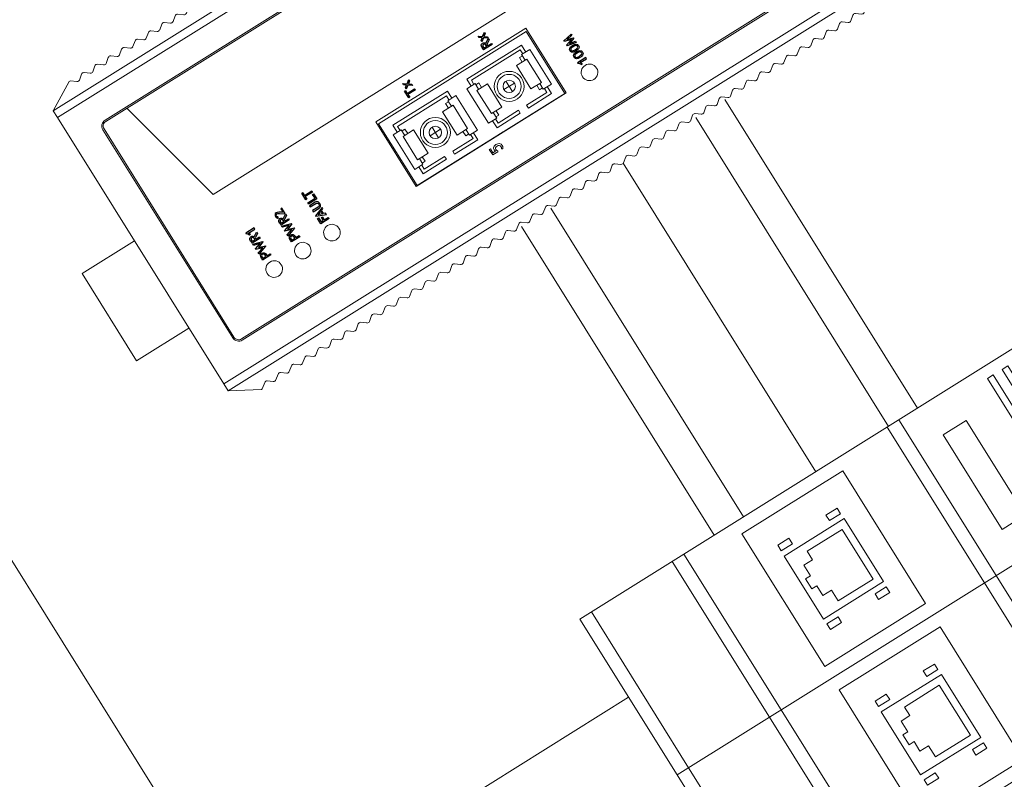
# Model space of a CAD drawing. Header units: metres. Extents: x 0 to 8443948, y 0 to 5887002.
# Tile 249 of 256: x 8443784 to 8443793, y 5886784 to 5886791. Entities that reach past the tile are written whole.
import ezdxf
from ezdxf.enums import TextEntityAlignment as Align

# ---------------------------------------------------------------- set-up
doc = ezdxf.new("R2010")
doc.units = ezdxf.units.M
doc.header["$MEASUREMENT"] = 0
doc.linetypes.add('DASHED', pattern=[19.05, 12.7, -6.35])
doc.layers.get('0').update_dxf_attribs({"color": 250, "linetype": 'CONTINUOUS', "lineweight": 5})
doc.layers.add('___H_1', color=160, linetype='CONTINUOUS')
doc.layers.add('RACK', color=7, linetype='CONTINUOUS', lineweight=5, transparency=0.75)
doc.layers.add('światłowód', color=7, linetype='DASHED', lineweight=30)
doc.styles.add('romans', font='romans.shx')

# ---------------------------------------------------------------- blocks, each defined once
blk = doc.blocks.new('RJ45DIN')
at = {"color": 0, "linetype": 'Continuous'}
for p, q in [((5460.15, 2751.09), (5459.2, 2751.09)), ((5460.15, 2751.09), (5459.2, 2751.09)), ((5459.2, 2749.18), (5459.2, 2751.09)), ((5459.2, 2749.18), (5459.2, 2751.09)), ((5460.15, 2749.18), (5460.15, 2751.09)), ((5460.15, 2749.18), (5460.15, 2751.09)), ((5472.73, 2751.09), (5472.73, 2749.18)), ((5473.69, 2751.09), (5472.73, 2751.09)), ((5472.73, 2751.09), (5472.73, 2749.18)), ((5473.69, 2751.09), (5472.73, 2751.09)), ((5473.69, 2749.18), (5473.69, 2751.09)), ((5473.69, 2749.18), (5473.69, 2751.09)), ((5459.2, 2749.18), (5460.15, 2749.18)), ((5459.2, 2749.18), (5460.15, 2749.18)), ((5472.73, 2749.18), (5473.69, 2749.18)), ((5472.73, 2749.18), (5473.69, 2749.18)), ((5460.15, 2742.81), (5459.2, 2742.81)), ((5460.15, 2742.81), (5459.2, 2742.81)), ((5459.2, 2740.89), (5459.2, 2742.81)), ((5459.2, 2740.89), (5459.2, 2742.81)), ((5460.15, 2740.89), (5460.15, 2742.81)), ((5460.15, 2740.89), (5460.15, 2742.81)), ((5472.73, 2742.81), (5472.73, 2740.89)), ((5473.69, 2742.81), (5472.73, 2742.81)), ((5472.73, 2742.81), (5472.73, 2740.89)), ((5473.69, 2742.81), (5472.73, 2742.81)), ((5473.69, 2740.89), (5473.69, 2742.81)), ((5473.69, 2740.89), (5473.69, 2742.81)), ((5459.2, 2740.89), (5460.15, 2740.89)), ((5459.2, 2740.89), (5460.15, 2740.89)), ((5472.73, 2740.89), (5473.69, 2740.89)), ((5472.73, 2740.89), (5473.69, 2740.89))]:
    blk.add_line(p, q, dxfattribs=at)
at = {"color": 0}
for points in [[(5453.04, 2792.07), (5453.04, 2710.67), (5479.84, 2710.67), (5479.84, 2792.07), (5453.04, 2792.07)], [(5453.04, 2765.57), (5479.84, 2765.57)], [(5453.04, 2763.57), (5479.84, 2763.57)], [(5455.04, 2754.67), (5477.84, 2754.67), (5477.84, 2737.32), (5455.04, 2737.32), (5455.04, 2754.67)], [(5453.04, 2728.57), (5479.84, 2728.57)], [(5453.04, 2726.57), (5479.84, 2726.57)], [(5453.04, 2712.67), (5479.84, 2712.67)]]:
    blk.add_lwpolyline(points, dxfattribs=at)
for points in [[(5454.78, 2790.72), (5478.11, 2790.72), (5478.11, 2789.72), (5454.78, 2789.72)], [(5454.78, 2788.22), (5478.11, 2788.22), (5478.11, 2787.22), (5454.78, 2787.22)], [(5454.78, 2785.72), (5478.11, 2785.72), (5478.11, 2784.72), (5454.78, 2784.72)], [(5454.78, 2783.22), (5478.11, 2783.22), (5478.11, 2782.22), (5454.78, 2782.22)], [(5454.78, 2780.72), (5478.11, 2780.72), (5478.11, 2779.72), (5454.78, 2779.72)], [(5458.32, 2773.87), (5474.57, 2773.87), (5474.57, 2769.87), (5458.32, 2769.87)]]:
    blk.add_lwpolyline(points, close=True, dxfattribs=at)
at = {"layer": 'RACK', "color": 0, "linetype": 'Continuous'}
for p, q in [((5471.86, 2751.16), (5461.03, 2751.16)), ((5461.03, 2751.16), (5461.03, 2740.82)), ((5470.77, 2750.06), (5462.21, 2750.06)), ((5462.21, 2750.06), (5462.21, 2744.06)), ((5470.77, 2744.06), (5470.77, 2750.06)), ((5471.86, 2740.82), (5471.86, 2751.16)), ((5462.21, 2744.06), (5463.68, 2744.06)), ((5463.68, 2744.06), (5463.68, 2742.56)), ((5468.89, 2744.06), (5470.77, 2744.06)), ((5468.89, 2742.56), (5468.89, 2744.06)), ((5463.68, 2742.56), (5465.51, 2742.56)), ((5465.51, 2742.56), (5465.51, 2741.73)), ((5465.51, 2741.73), (5467.25, 2741.73)), ((5467.25, 2741.73), (5467.25, 2742.6)), ((5467.25, 2742.6), (5468.89, 2742.56)), ((5461.03, 2740.82), (5471.86, 2740.82))]:
    blk.add_line(p, q, dxfattribs=at)
blk = doc.blocks.new('A$C025A22F5')
for p, q in [((4.25, 3.59), (0, 1.19)), ((4.46, 3.53), (5.19, 2.97)), ((5.62, 2.96), (6.33, 3.52)), ((6.76, 3.53), (7.49, 2.97)), ((7.92, 2.96), (8.63, 3.52)), ((9.06, 3.53), (9.79, 2.97)), ((10.22, 2.96), (10.93, 3.52)), ((11.36, 3.53), (12.09, 2.97)), ((12.52, 2.96), (13.23, 3.52)), ((13.66, 3.53), (14.39, 2.97)), ((14.82, 2.96), (15.53, 3.52)), ((15.96, 3.53), (16.69, 2.97)), ((17.12, 2.96), (17.83, 3.52)), ((18.26, 3.53), (18.99, 2.97)), ((19.42, 2.96), (20.13, 3.52)), ((20.56, 3.53), (21.29, 2.97)), ((21.72, 2.96), (22.43, 3.52)), ((22.86, 3.53), (23.59, 2.97)), ((24.02, 2.96), (24.73, 3.52)), ((25.16, 3.53), (25.89, 2.97)), ((26.32, 2.96), (27.03, 3.52)), ((27.46, 3.53), (28.19, 2.97)), ((28.62, 2.96), (29.33, 3.52)), ((29.76, 3.53), (30.49, 2.97)), ((30.92, 2.96), (31.63, 3.52)), ((32.06, 3.53), (32.79, 2.97)), ((33.22, 2.96), (33.93, 3.52)), ((34.36, 3.53), (35.09, 2.97)), ((35.52, 2.96), (36.23, 3.52)), ((36.66, 3.53), (37.39, 2.97)), ((37.82, 2.96), (38.53, 3.52)), ((38.96, 3.53), (39.69, 2.97)), ((40.12, 2.96), (40.83, 3.52)), ((41.26, 3.53), (41.99, 2.97)), ((42.42, 2.96), (43.13, 3.52)), ((43.56, 3.53), (44.29, 2.97)), ((44.72, 2.96), (45.43, 3.52)), ((45.86, 3.53), (46.59, 2.97)), ((47.02, 2.96), (47.73, 3.52)), ((48.16, 3.53), (48.89, 2.97)), ((49.32, 2.96), (50.03, 3.52)), ((50.46, 3.53), (51.19, 2.97)), ((51.62, 2.96), (52.33, 3.52)), ((52.76, 3.53), (53.49, 2.97)), ((53.92, 2.96), (54.63, 3.52)), ((55.06, 3.53), (55.79, 2.97)), ((56.22, 2.96), (56.93, 3.52)), ((57.36, 3.53), (58.09, 2.97)), ((58.52, 2.96), (59.23, 3.52)), ((59.66, 3.53), (60.39, 2.97)), ((60.82, 2.96), (61.53, 3.52)), ((61.96, 3.53), (62.69, 2.97)), ((63.12, 2.96), (63.83, 3.52)), ((64.26, 3.53), (64.99, 2.97)), ((65.42, 2.96), (66.13, 3.52)), ((66.56, 3.53), (67.29, 2.97)), ((67.72, 2.96), (68.43, 3.52)), ((68.86, 3.53), (69.59, 2.97)), ((70.02, 2.96), (70.73, 3.52)), ((71.16, 3.53), (71.89, 2.97)), ((72.32, 2.96), (73.03, 3.52)), ((73.46, 3.53), (74.19, 2.97)), ((74.62, 2.96), (75.33, 3.52)), ((75.76, 3.53), (76.49, 2.97)), ((76.92, 2.96), (77.63, 3.52)), ((78.06, 3.53), (78.79, 2.97)), ((79.22, 2.96), (79.93, 3.52)), ((80.36, 3.53), (81.09, 2.97)), ((81.52, 2.96), (82.23, 3.52)), ((82.66, 3.53), (83.39, 2.97)), ((83.82, 2.96), (84.53, 3.52)), ((84.96, 3.53), (85.69, 2.97)), ((86.12, 2.96), (86.83, 3.52)), ((87.26, 3.53), (87.99, 2.97)), ((88.42, 2.96), (89.13, 3.52)), ((89.56, 3.53), (90.29, 2.97)), ((90.72, 2.96), (91.43, 3.52)), ((91.86, 3.53), (92.59, 2.97)), ((93.02, 2.96), (93.73, 3.52)), ((94.16, 3.53), (94.89, 2.97)), ((95.32, 2.96), (96.03, 3.52)), ((96.46, 3.53), (97.19, 2.97)), ((97.62, 2.96), (98.33, 3.52)), ((98.76, 3.53), (99.49, 2.97)), ((99.92, 2.96), (100.63, 3.52)), ((101.06, 3.53), (101.79, 2.97)), ((102.22, 2.96), (102.93, 3.52)), ((103.36, 3.53), (104.09, 2.97)), ((104.52, 2.96), (105.23, 3.52)), ((105.66, 3.53), (106.39, 2.97)), ((106.82, 2.96), (107.53, 3.52)), ((107.96, 3.53), (108.69, 2.97)), ((109.12, 2.96), (109.83, 3.52)), ((110.26, 3.53), (110.99, 2.97)), ((111.42, 2.96), (112.13, 3.52)), ((112.56, 3.53), (113.29, 2.97)), ((113.72, 2.96), (114.43, 3.52)), ((114.86, 3.53), (115.59, 2.97)), ((116.02, 2.96), (116.73, 3.52)), ((117.16, 3.53), (117.89, 2.97)), ((118.32, 2.96), (119.03, 3.52)), ((119.46, 3.53), (120.19, 2.97)), ((120.62, 2.96), (121.33, 3.52)), ((121.76, 3.53), (122.49, 2.97)), ((122.92, 2.96), (123.63, 3.52)), ((124.06, 3.53), (124.79, 2.97)), ((125.22, 2.96), (125.93, 3.52)), ((126.36, 3.53), (127.09, 2.97)), ((127.52, 2.96), (128.23, 3.52)), ((128.66, 3.53), (129.39, 2.97)), ((129.82, 2.96), (130.53, 3.52)), ((130.75, 3.59), (135, 1.19)), ((135, 1.19), (0, 1.19)), ((0, 0), (0, 1.19)), ((135, 0), (135, 1.19)), ((135, 0), (0, 0))]:
    blk.add_line(p, q)
for centre, start, end in [((4.25, 3.19), 59.0362, 90), ((5.41, 3.3), 236.1619, 300.9638), ((6.55, 3.19), 90, 124.1798), ((6.55, 3.19), 59.0362, 90), ((7.71, 3.3), 236.1619, 300.9638), ((8.85, 3.19), 90, 124.1798), ((8.85, 3.19), 59.0362, 90), ((10.01, 3.3), 236.1619, 300.9638), ((11.15, 3.19), 90, 124.1798), ((11.15, 3.19), 59.0362, 90), ((12.31, 3.3), 236.1619, 300.9638), ((13.45, 3.19), 90, 124.1798), ((13.45, 3.19), 59.0362, 90), ((14.61, 3.3), 236.1619, 300.9638), ((15.75, 3.19), 90, 124.1798), ((15.75, 3.19), 59.0362, 90), ((16.91, 3.3), 236.1619, 300.9638), ((18.05, 3.19), 90, 124.1798), ((18.05, 3.19), 59.0362, 90), ((19.21, 3.3), 236.1619, 300.9638), ((20.35, 3.19), 90, 124.1798), ((20.35, 3.19), 59.0362, 90), ((21.51, 3.3), 236.1619, 300.9638), ((22.65, 3.19), 90, 124.1798), ((22.65, 3.19), 59.0362, 90), ((23.81, 3.3), 236.1619, 300.9638), ((24.95, 3.19), 90, 124.1798), ((24.95, 3.19), 59.0362, 90), ((26.11, 3.3), 236.1619, 300.9638), ((27.25, 3.19), 90, 124.1798), ((27.25, 3.19), 59.0362, 90), ((28.41, 3.3), 236.1619, 300.9638), ((29.55, 3.19), 90, 124.1798), ((29.55, 3.19), 59.0362, 90), ((30.71, 3.3), 236.1619, 300.9638), ((31.85, 3.19), 90, 124.1798), ((31.85, 3.19), 59.0362, 90), ((33.01, 3.3), 236.1619, 300.9638), ((34.15, 3.19), 90, 124.1798), ((34.15, 3.19), 59.0362, 90), ((35.31, 3.3), 236.1619, 300.9638), ((36.45, 3.19), 90, 124.1798), ((36.45, 3.19), 59.0362, 90), ((37.61, 3.3), 236.1619, 300.9638), ((38.75, 3.19), 90, 124.1798), ((38.75, 3.19), 59.0362, 90), ((39.91, 3.3), 236.1619, 300.9638), ((41.05, 3.19), 90, 124.1798), ((41.05, 3.19), 59.0362, 90), ((42.21, 3.3), 236.1619, 300.9638), ((43.35, 3.19), 90, 124.1798), ((43.35, 3.19), 59.0362, 90), ((44.51, 3.3), 236.1619, 300.9638), ((45.65, 3.19), 90, 124.1798), ((45.65, 3.19), 59.0362, 90), ((46.81, 3.3), 236.1619, 300.9638), ((47.95, 3.19), 90, 124.1798), ((47.95, 3.19), 59.0362, 90), ((49.11, 3.3), 236.1619, 300.9638), ((50.25, 3.19), 90, 124.1798), ((50.25, 3.19), 59.0362, 90), ((51.41, 3.3), 236.1619, 300.9638), ((52.55, 3.19), 90, 124.1798), ((52.55, 3.19), 59.0362, 90), ((53.71, 3.3), 236.1619, 300.9638), ((54.85, 3.19), 90, 124.1798), ((54.85, 3.19), 59.0362, 90), ((56.01, 3.3), 236.1619, 300.9638), ((57.15, 3.19), 90, 124.1798), ((57.15, 3.19), 59.0362, 90), ((58.31, 3.3), 236.1619, 300.9638), ((59.45, 3.19), 90, 124.1798), ((59.45, 3.19), 59.0362, 90), ((60.61, 3.3), 236.1619, 300.9638), ((61.75, 3.19), 90, 124.1798), ((61.75, 3.19), 59.0362, 90), ((62.91, 3.3), 236.1619, 300.9638), ((64.05, 3.19), 90, 124.1798), ((64.05, 3.19), 59.0362, 90), ((65.21, 3.3), 236.1619, 300.9638), ((66.35, 3.19), 90, 124.1798), ((66.35, 3.19), 59.0362, 90), ((67.51, 3.3), 236.1619, 300.9638), ((68.65, 3.19), 90, 124.1798), ((68.65, 3.19), 59.0362, 90), ((69.81, 3.3), 236.1619, 300.9638), ((70.95, 3.19), 90, 124.1798), ((70.95, 3.19), 59.0362, 90), ((72.11, 3.3), 236.1619, 300.9638), ((73.25, 3.19), 90, 124.1798), ((73.25, 3.19), 59.0362, 90), ((74.41, 3.3), 236.1619, 300.9638), ((75.55, 3.19), 90, 124.1798), ((75.55, 3.19), 59.0362, 90), ((76.71, 3.3), 236.1619, 300.9638), ((77.85, 3.19), 90, 124.1798), ((77.85, 3.19), 59.0362, 90), ((79.01, 3.3), 236.1619, 300.9638), ((80.15, 3.19), 90, 124.1798), ((80.15, 3.19), 59.0362, 90), ((81.31, 3.3), 236.1619, 300.9638), ((82.45, 3.19), 90, 124.1798), ((82.45, 3.19), 59.0362, 90), ((83.61, 3.3), 236.1619, 300.9638), ((84.75, 3.19), 90, 124.1798), ((84.75, 3.19), 59.0362, 90), ((85.91, 3.3), 236.1619, 300.9638), ((87.05, 3.19), 90, 124.1798), ((87.05, 3.19), 59.0362, 90), ((88.21, 3.3), 236.1619, 300.9638), ((89.35, 3.19), 90, 124.1798), ((89.35, 3.19), 59.0362, 90), ((90.51, 3.3), 236.1619, 300.9638), ((91.65, 3.19), 90, 124.1798), ((91.65, 3.19), 59.0362, 90), ((92.81, 3.3), 236.1619, 300.9638), ((93.95, 3.19), 90, 124.1798), ((93.95, 3.19), 59.0362, 90), ((95.11, 3.3), 236.1619, 300.9638), ((96.25, 3.19), 90, 124.1798), ((96.25, 3.19), 59.0362, 90), ((97.41, 3.3), 236.1619, 300.9638), ((98.55, 3.19), 90, 124.1798), ((98.55, 3.19), 59.0362, 90), ((99.71, 3.3), 236.1619, 300.9638), ((100.85, 3.19), 90, 124.1798), ((100.85, 3.19), 59.0362, 90), ((102.01, 3.3), 236.1619, 300.9638), ((103.15, 3.19), 90, 124.1798), ((103.15, 3.19), 59.0362, 90), ((104.31, 3.3), 236.1619, 300.9638), ((105.45, 3.19), 90, 124.1798), ((105.45, 3.19), 59.0362, 90), ((106.61, 3.3), 236.1619, 300.9638), ((107.75, 3.19), 90, 124.1798), ((107.75, 3.19), 59.0362, 90), ((108.91, 3.3), 236.1619, 300.9638), ((110.05, 3.19), 90, 124.1798), ((110.05, 3.19), 59.0362, 90), ((111.21, 3.3), 236.1619, 300.9638), ((112.35, 3.19), 90, 124.1798), ((112.35, 3.19), 59.0362, 90), ((113.51, 3.3), 236.1619, 300.9638), ((114.65, 3.19), 90, 124.1798), ((114.65, 3.19), 59.0362, 90), ((115.81, 3.3), 236.1619, 300.9638), ((116.95, 3.19), 90, 124.1798), ((116.95, 3.19), 59.0362, 90), ((118.11, 3.3), 236.1619, 300.9638), ((119.25, 3.19), 90, 124.1798), ((119.25, 3.19), 59.0362, 90), ((120.41, 3.3), 236.1619, 300.9638), ((121.55, 3.19), 90, 124.1798), ((121.55, 3.19), 59.0362, 90), ((122.71, 3.3), 236.1619, 300.9638), ((123.85, 3.19), 90, 124.1798), ((123.85, 3.19), 59.0362, 90), ((125.01, 3.3), 236.1619, 300.9638), ((126.15, 3.19), 90, 124.1798), ((126.15, 3.19), 59.0362, 90), ((127.31, 3.3), 236.1619, 300.9638), ((128.45, 3.19), 90, 124.1798), ((128.45, 3.19), 59.0362, 90), ((129.61, 3.3), 236.1619, 300.9638), ((130.75, 3.19), 90, 124.1798)]:
    blk.add_arc(centre, 0.4, start, end)
blk = doc.blocks.new('AI9-BLK41')
at = {"layer": '___H_1', "color": 7}
blk.add_lwpolyline([(-0.05, -0.74), (-0.1, -0.74), (-0.46, 0.25), (-0.79, -0.74), (-0.84, -0.74), (-1.3, 0.71), (-1.09, 0.71), (-0.81, -0.28), (-0.48, 0.71), (-0.41, 0.71), (-0.1, -0.28), (0.2, 0.71), (0.41, 0.71)], close=True, dxfattribs=at)
for points, knots in [([(-1.96, -0.18), (-1.57, -0.18), (-1.4, 0), (-1.4, 0.3), (-1.4, 0.58), (-1.6, 0.71), (-2.03, 0.71), (-2.06, 0.71), (-2.16, 0.71), (-2.31, 0.71), (-2.31, 0.71), (-2.31, -0.71), (-2.31, -0.71), (-2.31, -0.71), (-2.11, -0.71), (-2.11, -0.71), (-2.11, -0.71), (-2.11, -0.15), (-2.11, -0.15), (-2.03, -0.15), (-1.98, -0.18), (-1.96, -0.18)], [0, 0, 0, 0, 1, 1, 1, 2, 2, 2, 3, 3, 3, 4, 4, 4, 5, 5, 5, 6, 6, 6, 7, 7, 7, 7]), ([(-2.01, 0.56), (-1.73, 0.56), (-1.6, 0.46), (-1.6, 0.28), (-1.6, 0.1), (-1.73, 0), (-1.98, 0), (-1.98, 0), (-2.03, 0), (-2.11, 0.03), (-2.11, 0.03), (-2.11, 0.53), (-2.11, 0.53), (-2.06, 0.53), (-2.03, 0.56), (-2.01, 0.56), (-2.01, 0.56), (-2.01, 0.56), (-2.01, 0.56)], [0, 0, 0, 0, 1, 1, 1, 2, 2, 2, 3, 3, 3, 4, 4, 4, 5, 5, 5, 6, 6, 6, 6]), ([(1.6, -0.71), (1.6, -0.71), (1.19, -0.05), (1.19, -0.05), (1.27, -0.03), (1.32, 0), (1.4, 0.08), (1.45, 0.15), (1.47, 0.23), (1.47, 0.33), (1.47, 0.58), (1.3, 0.74), (0.94, 0.74), (0.91, 0.74), (0.84, 0.74), (0.74, 0.71), (0.64, 0.71), (0.58, 0.71), (0.58, 0.71), (0.58, 0.71), (0.58, -0.71), (0.58, -0.71), (0.58, -0.71), (0.79, -0.71), (0.79, -0.71), (0.79, -0.71), (0.79, -0.08), (0.79, -0.08), (0.89, -0.1), (0.94, -0.1), (0.99, -0.1), (0.99, -0.1), (1.37, -0.71), (1.37, -0.71), (1.37, -0.71), (1.6, -0.71), (1.6, -0.71)], [0, 0, 0, 0, 1, 1, 1, 2, 2, 2, 3, 3, 3, 4, 4, 4, 5, 5, 5, 6, 6, 6, 7, 7, 7, 8, 8, 8, 9, 9, 9, 10, 10, 10, 11, 11, 11, 12, 12, 12, 12]), ([(0.89, 0.56), (1.02, 0.56), (1.12, 0.53), (1.17, 0.51), (1.24, 0.46), (1.27, 0.41), (1.27, 0.33), (1.27, 0.23), (1.24, 0.15), (1.17, 0.13), (1.12, 0.08), (1.04, 0.08), (0.91, 0.08), (0.86, 0.08), (0.84, 0.08), (0.79, 0.08), (0.79, 0.08), (0.79, 0.53), (0.79, 0.53), (0.84, 0.53), (0.89, 0.56), (0.89, 0.56), (0.89, 0.56), (0.89, 0.56), (0.89, 0.56)], [0, 0, 0, 0, 1, 1, 1, 2, 2, 2, 3, 3, 3, 4, 4, 4, 5, 5, 5, 6, 6, 6, 7, 7, 7, 8, 8, 8, 8]), ([(2.11, -0.71), (2.11, -0.71), (2.11, 0.38), (2.11, 0.38), (2.11, 0.38), (1.8, 0.2), (1.8, 0.2), (1.8, 0.2), (1.8, 0.38), (1.8, 0.38), (1.88, 0.41), (1.96, 0.46), (2.06, 0.53), (2.13, 0.58), (2.21, 0.66), (2.26, 0.71), (2.26, 0.71), (2.31, 0.71), (2.31, 0.71), (2.31, 0.71), (2.31, -0.71), (2.31, -0.71), (2.31, -0.71), (2.11, -0.71), (2.11, -0.71)], [0, 0, 0, 0, 1, 1, 1, 2, 2, 2, 3, 3, 3, 4, 4, 4, 5, 5, 5, 6, 6, 6, 7, 7, 7, 8, 8, 8, 8])]:
    blk.add_open_spline(points, degree=3, knots=knots, dxfattribs=at)
blk = doc.blocks.new('AI9-BLK40')
at = {"layer": '___H_1', "color": 7}
blk.add_lwpolyline([(-0.19, -0.72), (-0.24, -0.72), (-0.6, 0.24), (-0.93, -0.72), (-0.98, -0.72), (-1.44, 0.7), (-1.23, 0.7), (-0.95, -0.29), (-0.62, 0.7), (-0.55, 0.7), (-0.24, -0.29), (0.06, 0.7), (0.27, 0.7)], close=True, dxfattribs=at)
for points, knots in [([(-2.1, -0.19), (-1.71, -0.19), (-1.54, -0.01), (-1.54, 0.29), (-1.54, 0.57), (-1.74, 0.7), (-2.17, 0.7), (-2.2, 0.7), (-2.3, 0.7), (-2.45, 0.7), (-2.45, 0.7), (-2.45, -0.72), (-2.45, -0.72), (-2.45, -0.72), (-2.25, -0.72), (-2.25, -0.72), (-2.25, -0.72), (-2.25, -0.17), (-2.25, -0.17), (-2.17, -0.17), (-2.12, -0.19), (-2.1, -0.19)], [0, 0, 0, 0, 1, 1, 1, 2, 2, 2, 3, 3, 3, 4, 4, 4, 5, 5, 5, 6, 6, 6, 7, 7, 7, 7]), ([(-2.15, 0.55), (-1.87, 0.55), (-1.74, 0.44), (-1.74, 0.27), (-1.74, 0.09), (-1.87, -0.01), (-2.12, -0.01), (-2.12, -0.01), (-2.17, -0.01), (-2.25, 0.01), (-2.25, 0.01), (-2.25, 0.52), (-2.25, 0.52), (-2.2, 0.55), (-2.17, 0.55), (-2.15, 0.55), (-2.15, 0.55), (-2.15, 0.55), (-2.15, 0.55)], [0, 0, 0, 0, 1, 1, 1, 2, 2, 2, 3, 3, 3, 4, 4, 4, 5, 5, 5, 6, 6, 6, 6]), ([(1.46, -0.72), (1.46, -0.72), (1.05, -0.06), (1.05, -0.06), (1.13, -0.04), (1.18, -0.01), (1.26, 0.06), (1.31, 0.14), (1.33, 0.22), (1.33, 0.32), (1.33, 0.57), (1.16, 0.72), (0.8, 0.72), (0.77, 0.72), (0.7, 0.72), (0.6, 0.7), (0.5, 0.7), (0.44, 0.7), (0.44, 0.7), (0.44, 0.7), (0.44, -0.72), (0.44, -0.72), (0.44, -0.72), (0.65, -0.72), (0.65, -0.72), (0.65, -0.72), (0.65, -0.09), (0.65, -0.09), (0.75, -0.11), (0.8, -0.11), (0.85, -0.11), (0.85, -0.11), (1.23, -0.72), (1.23, -0.72), (1.23, -0.72), (1.46, -0.72), (1.46, -0.72)], [0, 0, 0, 0, 1, 1, 1, 2, 2, 2, 3, 3, 3, 4, 4, 4, 5, 5, 5, 6, 6, 6, 7, 7, 7, 8, 8, 8, 9, 9, 9, 10, 10, 10, 11, 11, 11, 12, 12, 12, 12]), ([(0.75, 0.55), (0.88, 0.55), (0.98, 0.52), (1.03, 0.5), (1.1, 0.44), (1.13, 0.39), (1.13, 0.32), (1.13, 0.22), (1.1, 0.14), (1.03, 0.11), (0.98, 0.06), (0.9, 0.06), (0.77, 0.06), (0.72, 0.06), (0.7, 0.06), (0.65, 0.06), (0.65, 0.06), (0.65, 0.52), (0.65, 0.52), (0.7, 0.55), (0.75, 0.55), (0.75, 0.55), (0.75, 0.55), (0.75, 0.55), (0.75, 0.55)], [0, 0, 0, 0, 1, 1, 1, 2, 2, 2, 3, 3, 3, 4, 4, 4, 5, 5, 5, 6, 6, 6, 7, 7, 7, 8, 8, 8, 8]), ([(1.54, -0.72), (1.54, -0.72), (1.54, -0.67), (1.54, -0.67), (1.54, -0.67), (1.99, 0.01), (1.99, 0.01), (2.1, 0.14), (2.15, 0.27), (2.15, 0.37), (2.15, 0.5), (2.07, 0.57), (1.92, 0.57), (1.87, 0.57), (1.82, 0.55), (1.77, 0.52), (1.71, 0.5), (1.69, 0.47), (1.66, 0.42), (1.66, 0.42), (1.54, 0.52), (1.54, 0.52), (1.56, 0.57), (1.61, 0.62), (1.66, 0.67), (1.74, 0.7), (1.82, 0.72), (1.92, 0.72), (2.04, 0.72), (2.15, 0.7), (2.22, 0.62), (2.3, 0.57), (2.35, 0.47), (2.35, 0.37), (2.35, 0.27), (2.3, 0.11), (2.2, -0.04), (2.2, -0.04), (1.87, -0.55), (1.87, -0.55), (1.87, -0.55), (2.45, -0.55), (2.45, -0.55), (2.45, -0.55), (2.45, -0.72), (2.45, -0.72), (2.45, -0.72), (1.54, -0.72), (1.54, -0.72)], [0, 0, 0, 0, 1, 1, 1, 2, 2, 2, 3, 3, 3, 4, 4, 4, 5, 5, 5, 6, 6, 6, 7, 7, 7, 8, 8, 8, 9, 9, 9, 10, 10, 10, 11, 11, 11, 12, 12, 12, 13, 13, 13, 14, 14, 14, 15, 15, 15, 16, 16, 16, 16])]:
    blk.add_open_spline(points, degree=3, knots=knots, dxfattribs=at)
blk = doc.blocks.new('AI9-BLK39')
at = {"layer": '___H_1', "color": 7}
for points in [[(-2.41, 0.52), (-2.41, 0.14), (-1.91, 0.14), (-1.91, -0.04), (-2.41, -0.04), (-2.41, -0.72), (-2.62, -0.72), (-2.62, 0.7), (-1.7, 0.7), (-1.7, 0.52)], [(-0.71, -0.72), (-1.24, 0.72), (-1.32, 0.72), (-1.91, -0.72), (-1.68, -0.72), (-1.57, -0.42), (-1.02, -0.42), (-0.91, -0.72)], [(-1.09, -0.27), (-1.52, -0.27), (-1.3, 0.34), (-1.09, -0.27)], [(0.76, -0.72), (0.76, 0.7), (0.97, 0.7), (0.97, -0.55), (1.63, -0.55), (1.63, -0.72)], [(2.13, 0.52), (2.13, -0.72), (1.93, -0.72), (1.93, 0.52), (1.47, 0.52), (1.47, 0.7), (2.62, 0.7), (2.62, 0.52)]]:
    blk.add_lwpolyline(points, close=True, dxfattribs=at)
blk.add_open_spline([(-0.56, 0.7), (-0.56, 0.7), (-0.36, 0.7), (-0.36, 0.7), (-0.36, 0.7), (-0.36, -0.27), (-0.36, -0.27), (-0.36, -0.34), (-0.33, -0.42), (-0.28, -0.47), (-0.2, -0.52), (-0.13, -0.57), (-0.05, -0.57), (0.05, -0.57), (0.13, -0.52), (0.18, -0.47), (0.25, -0.42), (0.28, -0.34), (0.28, -0.27), (0.28, -0.27), (0.28, 0.7), (0.28, 0.7), (0.28, 0.7), (0.48, 0.7), (0.48, 0.7), (0.48, 0.7), (0.48, -0.29), (0.48, -0.29), (0.48, -0.42), (0.43, -0.55), (0.33, -0.62), (0.25, -0.7), (0.13, -0.72), (-0.05, -0.72), (-0.2, -0.72), (-0.33, -0.7), (-0.41, -0.62), (-0.51, -0.55), (-0.56, -0.42), (-0.56, -0.29), (-0.56, -0.29), (-0.56, 0.7), (-0.56, 0.7)], degree=3, knots=[0, 0, 0, 0, 1, 1, 1, 2, 2, 2, 3, 3, 3, 4, 4, 4, 5, 5, 5, 6, 6, 6, 7, 7, 7, 8, 8, 8, 9, 9, 9, 10, 10, 10, 11, 11, 11, 12, 12, 12, 13, 13, 13, 14, 14, 14, 14], dxfattribs=at)
blk = doc.blocks.new('AI9-BLK12')
at = {"layer": '___H_1', "color": 7}
for points in [[(-0.46, 0.55), (-0.46, -0.72), (-0.66, -0.72), (-0.66, 0.55), (-1.14, 0.55), (-1.14, 0.72), (0.05, 0.72), (0.05, 0.55)], [(0.91, -0.72), (0.64, -0.34), (0.33, -0.72), (0.1, -0.72), (0.51, -0.17), (0.15, 0.34), (0.36, 0.34), (0.64, -0.01), (0.89, 0.34), (1.09, 0.34), (0.74, -0.17), (1.14, -0.72)]]:
    blk.add_lwpolyline(points, close=True, dxfattribs=at)
blk = doc.blocks.new('AI9-BLK11')
at = {"layer": '___H_1', "color": 7}
blk.add_lwpolyline([(0.84, -0.74), (0.56, -0.33), (0.28, -0.74), (0.05, -0.74), (0.43, -0.18), (0.08, 0.33), (0.28, 0.33), (0.56, -0.03), (0.81, 0.33), (1.04, 0.33), (0.66, -0.18), (1.07, -0.74)], close=True, dxfattribs=at)
for points, knots in [([(0, -0.74), (0, -0.74), (-0.43, -0.05), (-0.43, -0.05), (-0.36, -0.05), (-0.3, 0), (-0.23, 0.08), (-0.18, 0.15), (-0.15, 0.23), (-0.15, 0.33), (-0.15, 0.61), (-0.33, 0.74), (-0.69, 0.74), (-0.74, 0.74), (-0.81, 0.74), (-0.91, 0.74), (-1.02, 0.74), (-1.07, 0.74), (-1.07, 0.74), (-1.07, 0.74), (-1.07, -0.74), (-1.07, -0.74), (-1.07, -0.74), (-0.86, -0.74), (-0.86, -0.74), (-0.86, -0.74), (-0.86, -0.1), (-0.86, -0.1), (-0.76, -0.1), (-0.69, -0.1), (-0.64, -0.1), (-0.64, -0.1), (-0.25, -0.74), (-0.25, -0.74), (-0.25, -0.74), (0, -0.74), (0, -0.74)], [0, 0, 0, 0, 1, 1, 1, 2, 2, 2, 3, 3, 3, 4, 4, 4, 5, 5, 5, 6, 6, 6, 7, 7, 7, 8, 8, 8, 9, 9, 9, 10, 10, 10, 11, 11, 11, 12, 12, 12, 12]), ([(-0.74, 0.56), (-0.61, 0.56), (-0.51, 0.56), (-0.46, 0.51), (-0.38, 0.48), (-0.36, 0.41), (-0.36, 0.33), (-0.36, 0.23), (-0.38, 0.18), (-0.46, 0.13), (-0.51, 0.08), (-0.58, 0.08), (-0.71, 0.08), (-0.76, 0.08), (-0.81, 0.08), (-0.86, 0.08), (-0.86, 0.08), (-0.86, 0.56), (-0.86, 0.56), (-0.81, 0.56), (-0.76, 0.56), (-0.74, 0.56), (-0.74, 0.56), (-0.74, 0.56), (-0.74, 0.56)], [0, 0, 0, 0, 1, 1, 1, 2, 2, 2, 3, 3, 3, 4, 4, 4, 5, 5, 5, 6, 6, 6, 7, 7, 7, 8, 8, 8, 8])]:
    blk.add_open_spline(points, degree=3, knots=knots, dxfattribs=at)
blk = doc.blocks.new('AI9-BLK10')
at = {"layer": '___H_1', "color": 7}
blk.add_lwpolyline([(2.1, -0.7), (1.92, 0.22), (1.61, -0.72), (1.56, -0.72), (1.23, 0.22), (1.05, -0.7), (0.85, -0.7), (1.13, 0.72), (1.23, 0.72), (1.59, -0.32), (1.89, 0.72), (1.99, 0.72), (2.27, -0.7)], close=True, dxfattribs=at)
for points in [[(-1.97, -0.7), (-1.97, -0.7), (-1.97, 0.37), (-1.97, 0.37), (-1.97, 0.37), (-2.27, 0.19), (-2.27, 0.19), (-2.27, 0.19), (-2.27, 0.39), (-2.27, 0.39), (-2.2, 0.42), (-2.12, 0.47), (-2.02, 0.55), (-1.94, 0.6), (-1.87, 0.65), (-1.82, 0.72), (-1.82, 0.72), (-1.77, 0.72), (-1.77, 0.72), (-1.77, 0.72), (-1.77, -0.7), (-1.77, -0.7), (-1.77, -0.7), (-1.97, -0.7), (-1.97, -0.7)], [(-1.18, -0.57), (-1.1, -0.67), (-0.98, -0.72), (-0.83, -0.72), (-0.67, -0.72), (-0.55, -0.65), (-0.47, -0.52), (-0.39, -0.39), (-0.34, -0.22), (-0.34, 0.01), (-0.34, 0.29), (-0.39, 0.47), (-0.47, 0.57), (-0.55, 0.67), (-0.65, 0.72), (-0.8, 0.72), (-0.95, 0.72), (-1.08, 0.67), (-1.18, 0.55), (-1.26, 0.42), (-1.31, 0.24), (-1.31, 0.04), (-1.31, -0.27), (-1.26, -0.44), (-1.18, -0.57)], [(-0.83, 0.57), (-0.75, 0.57), (-0.7, 0.55), (-0.67, 0.52), (-0.62, 0.47), (-0.6, 0.42), (-0.57, 0.37), (-0.57, 0.29), (-0.55, 0.19), (-0.55, 0.04), (-0.55, -0.19), (-0.57, -0.34), (-0.62, -0.42), (-0.67, -0.52), (-0.75, -0.55), (-0.85, -0.55), (-1, -0.55), (-1.1, -0.37), (-1.1, 0.04), (-1.1, 0.39), (-1, 0.57), (-0.83, 0.57), (-0.83, 0.57), (-0.83, 0.57), (-0.83, 0.57)], [(-0.06, -0.57), (0.01, -0.67), (0.11, -0.72), (0.27, -0.72), (0.42, -0.72), (0.55, -0.65), (0.62, -0.52), (0.7, -0.39), (0.75, -0.22), (0.75, 0.01), (0.75, 0.29), (0.72, 0.47), (0.62, 0.57), (0.55, 0.67), (0.44, 0.72), (0.29, 0.72), (0.14, 0.72), (0.01, 0.67), (-0.06, 0.55), (-0.17, 0.42), (-0.19, 0.24), (-0.19, 0.04), (-0.19, -0.27), (-0.17, -0.44), (-0.06, -0.57)], [(0.29, 0.57), (0.34, 0.57), (0.39, 0.55), (0.44, 0.52), (0.47, 0.47), (0.5, 0.42), (0.52, 0.37), (0.55, 0.29), (0.55, 0.19), (0.55, 0.04), (0.55, -0.19), (0.52, -0.34), (0.47, -0.42), (0.44, -0.52), (0.37, -0.55), (0.27, -0.55), (0.09, -0.55), (0.01, -0.37), (0.01, 0.04), (0.01, 0.39), (0.09, 0.57), (0.29, 0.57), (0.29, 0.57), (0.29, 0.57), (0.29, 0.57)]]:
    blk.add_open_spline(points, degree=3, knots=[0, 0, 0, 0, 1, 1, 1, 2, 2, 2, 3, 3, 3, 4, 4, 4, 5, 5, 5, 6, 6, 6, 7, 7, 7, 8, 8, 8, 8], dxfattribs=at)
blk = doc.blocks.new('EDS-305-M-SC')
for p, q in [((1.7, 143), (-13.3, 143)), ((-13.3, 143), (-13.3, 134)), ((1.7, 143), (1.7, 134)), ((-22.9, 134), (22.9, 134)), ((-22.9, 134), (-22.9, 0)), ((22.9, 134), (22.9, 0)), ((-26.42, 125.37), (-25.86, 126.08)), ((26.42, 125.37), (25.86, 126.08)), ((-26.43, 120.34), (-25.87, 119.61)), ((26.43, 120.34), (25.87, 119.61)), ((-13.31, 69.33), (-13.31, 94.73)), ((-13.31, 94.73), (-2.66, 94.73)), ((-5.16, 93.78), (-11.11, 93.78)), ((-11.11, 92.38), (-11.11, 93.78)), ((-5.16, 92.38), (-5.16, 93.78)), ((-2.66, 69.33), (-2.66, 94.73)), ((-12.31, 93.08), (-12.31, 89.08)), ((-11.11, 93.08), (-12.31, 93.08)), ((-11.81, 92.58), (-11.81, 89.08)), ((-11.11, 92.58), (-11.81, 92.58)), ((-10.13, 92.38), (-11.11, 92.38)), ((-10.9, 91.88), (-10.9, 92.38)), ((-6.13, 92.68), (-10.13, 92.68)), ((-10.13, 90.88), (-10.13, 92.68)), ((-6.13, 90.88), (-6.13, 92.68)), ((-5.16, 92.38), (-6.13, 92.38)), ((-5.36, 91.88), (-5.36, 92.38)), ((-3.96, 93.08), (-5.16, 93.08)), ((-4.46, 92.58), (-5.16, 92.58)), ((-4.46, 92.58), (-4.46, 84.18)), ((-3.96, 93.08), (-3.96, 83.68)), ((-10.13, 91.88), (-10.9, 91.88)), ((-6.13, 90.88), (-10.13, 90.88)), ((-6.13, 91.88), (-5.36, 91.88)), ((-13.31, 90.23), (-13.31, 73.83)), ((-8.13, 89.28), (-8.13, 87.48)), ((-11.81, 89.08), (-12.31, 89.08)), ((-12.31, 87.68), (-12.31, 83.68)), ((-11.81, 87.68), (-12.31, 87.68)), ((-11.81, 87.68), (-11.81, 84.18)), ((-7.23, 88.38), (-9.03, 88.38)), ((-10.9, 84.88), (-10.9, 84.38)), ((-10.13, 84.88), (-10.9, 84.88)), ((-6.13, 85.88), (-10.13, 85.88)), ((-10.13, 85.88), (-10.13, 84.08)), ((-6.13, 85.88), (-6.13, 84.08)), ((-6.13, 84.88), (-5.36, 84.88)), ((-5.36, 84.88), (-5.36, 84.38)), ((-13.31, 84.13), (-13.31, 79.93)), ((-11.11, 83.68), (-12.31, 83.68)), ((-11.11, 84.18), (-11.81, 84.18)), ((-10.13, 84.38), (-11.11, 84.38)), ((-11.11, 84.38), (-11.11, 82.98)), ((-6.13, 84.08), (-10.13, 84.08)), ((-5.16, 84.38), (-6.13, 84.38)), ((-5.16, 84.38), (-5.16, 82.98)), ((-4.46, 84.18), (-5.16, 84.18)), ((-3.96, 83.68), (-5.16, 83.68)), ((-5.16, 82.98), (-11.11, 82.98)), ((-5.16, 81.08), (-11.11, 81.08)), ((-11.11, 79.68), (-11.11, 81.08)), ((-5.16, 79.68), (-5.16, 81.08)), ((-11.11, 80.38), (-12.31, 80.38)), ((-12.31, 76.38), (-12.31, 80.38)), ((-11.11, 79.88), (-11.81, 79.88)), ((-11.81, 76.38), (-11.81, 79.88)), ((-10.13, 79.68), (-11.11, 79.68)), ((-10.9, 79.18), (-10.9, 79.68)), ((-10.13, 79.18), (-10.9, 79.18)), ((-6.13, 79.98), (-10.13, 79.98)), ((-10.13, 78.18), (-10.13, 79.98)), ((-6.13, 78.18), (-6.13, 79.98)), ((-5.16, 79.68), (-6.13, 79.68)), ((-6.13, 79.18), (-5.36, 79.18)), ((-5.36, 79.18), (-5.36, 79.68)), ((-3.96, 80.38), (-5.16, 80.38)), ((-4.46, 79.88), (-5.16, 79.88)), ((-4.46, 71.48), (-4.46, 79.88)), ((-3.96, 70.98), (-3.96, 80.38)), ((-6.13, 78.18), (-10.13, 78.18)), ((-11.81, 76.38), (-12.31, 76.38)), ((-8.13, 74.78), (-8.13, 76.58)), ((-12.31, 70.98), (-12.31, 74.98)), ((-11.81, 74.98), (-12.31, 74.98)), ((-11.81, 71.48), (-11.81, 74.98)), ((-7.23, 75.68), (-9.03, 75.68)), ((-10.13, 72.18), (-10.9, 72.18)), ((-10.9, 72.18), (-10.9, 71.68)), ((-6.13, 73.18), (-10.13, 73.18)), ((-10.13, 73.18), (-10.13, 71.38)), ((-6.13, 73.18), (-6.13, 71.38)), ((-6.13, 72.18), (-5.36, 72.18)), ((-5.36, 72.18), (-5.36, 71.68)), ((-11.11, 70.98), (-12.31, 70.98)), ((-11.11, 71.48), (-11.81, 71.48)), ((-11.11, 71.68), (-11.11, 70.28)), ((-10.13, 71.68), (-11.11, 71.68)), ((-6.13, 71.38), (-10.13, 71.38)), ((-5.16, 71.68), (-6.13, 71.68)), ((-5.16, 71.68), (-5.16, 70.28)), ((-4.46, 71.48), (-5.16, 71.48)), ((-3.96, 70.98), (-5.16, 70.98)), ((-13.31, 69.33), (-2.66, 69.33)), ((-5.16, 70.28), (-11.11, 70.28))]:
    blk.add_line(p, q)
at = {"linetype": 'Continuous'}
for p, q in [((18.71, 124.67), (1.38, 120.67)), ((1.38, 120.67), (1.38, 46.37))]:
    blk.add_line(p, q, dxfattribs=at)
at = {"flags": 128}
for points in [[(-18.9, 6.56), (-18.9, 128.32, -0.414214), (-17.9, 129.32), (17.91, 129.32, -0.414214), (18.91, 128.32), (18.91, 6.56, -0.414214), (17.91, 5.56), (-17.9, 5.56, -0.414214)], [(-18.7, 6.56), (-18.7, 128.32, -0.414214), (-17.9, 129.12), (17.91, 129.12, -0.414214), (18.71, 128.32), (18.71, 6.56, -0.414214), (17.91, 5.76), (-17.9, 5.76, -0.414214)], [(-18.7, 6.56), (-18.7, 128.32, -0.414214), (-17.9, 129.12), (17.91, 129.12, -0.414214), (18.71, 128.32), (18.71, 6.56, -0.414214), (17.91, 5.76), (-17.9, 5.76, -0.414214)]]:
    blk.add_lwpolyline(points, format="xyb", close=True, dxfattribs=at)
blk.add_lwpolyline([(-2.23, 69.13), (-13.31, 69.13), (-13.31, 94.93), (-2.23, 94.93)], close=True)
for centre, radius in [((-8.13, 88.38), 2.19), ((-8.13, 88.38), 1.75), ((-8.13, 88.38), 0.9), ((-8.13, 75.68), 2.19), ((-8.13, 75.68), 1.75), ((-8.13, 75.68), 0.9)]:
    blk.add_circle(centre, radius)
blk.add_ellipse((-12.58, 118.88), major_axis=(-0.01, -1.22), ratio=0.989491)
for points, knots in [([(-11.3, 113.91), (-11.3, 113.25), (-11.83, 112.71), (-12.52, 112.71), (-13.18, 112.71), (-13.71, 113.25), (-13.71, 113.91), (-13.71, 114.59), (-13.18, 115.13), (-12.52, 115.13), (-11.83, 115.13), (-11.3, 114.59), (-11.3, 113.91)], [0, 0, 0, 0, 1, 1, 1, 2, 2, 2, 3, 3, 3, 4, 4, 4, 4]), ([(-11.32, 108.93), (-11.32, 108.24), (-11.86, 107.71), (-12.54, 107.71), (-13.2, 107.71), (-13.74, 108.24), (-13.74, 108.93), (-13.74, 109.59), (-13.2, 110.12), (-12.54, 110.12), (-11.86, 110.12), (-11.32, 109.59), (-11.32, 108.93)], [0, 0, 0, 0, 1, 1, 1, 2, 2, 2, 3, 3, 3, 4, 4, 4, 4]), ([(-15.24, 82.05), (-15.24, 82.05), (-15.34, 82.13), (-15.34, 82.13), (-15.34, 82.13), (-15.34, 83.02), (-15.34, 83.02), (-15.34, 83.02), (-14.4, 83.02), (-14.4, 83.02), (-14.4, 83.02), (-14.4, 82.82), (-14.4, 82.82), (-14.4, 82.82), (-15.08, 82.82), (-15.08, 82.82), (-15.08, 82.82), (-15.08, 82.36), (-15.08, 82.36), (-15.01, 82.41), (-14.93, 82.44), (-14.83, 82.44), (-14.68, 82.44), (-14.53, 82.38), (-14.45, 82.26), (-14.35, 82.16), (-14.3, 82.03), (-14.3, 81.83), (-14.3, 81.37), (-14.53, 81.11), (-14.93, 81.11), (-15.11, 81.11), (-15.26, 81.17), (-15.36, 81.27), (-15.36, 81.27), (-15.26, 81.47), (-15.26, 81.47), (-15.16, 81.39), (-15.03, 81.34), (-14.93, 81.34), (-14.7, 81.34), (-14.58, 81.5), (-14.58, 81.8), (-14.58, 82.08), (-14.7, 82.21), (-14.93, 82.21), (-15.03, 82.21), (-15.14, 82.16), (-15.24, 82.05)], [0, 0, 0, 0, 1, 1, 1, 2, 2, 2, 3, 3, 3, 4, 4, 4, 5, 5, 5, 6, 6, 6, 7, 7, 7, 8, 8, 8, 9, 9, 9, 10, 10, 10, 11, 11, 11, 12, 12, 12, 13, 13, 13, 14, 14, 14, 15, 15, 15, 16, 16, 16, 16]), ([(-11.4, 64.66), (-11.4, 64), (-11.93, 63.44), (-12.62, 63.44), (-13.28, 63.44), (-13.81, 64), (-13.81, 64.66), (-13.81, 65.32), (-13.28, 65.87), (-12.62, 65.87), (-11.93, 65.87), (-11.4, 65.32), (-11.4, 64.66)], [0, 0, 0, 0, 1, 1, 1, 2, 2, 2, 3, 3, 3, 4, 4, 4, 4])]:
    blk.add_open_spline(points, degree=3, knots=knots)
at = {"xscale": -1, "rotation": 89.99999999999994}
blk.add_blockref('A$C025A22F5', (-22.9, 134), dxfattribs=at)
at = {"rotation": 270}
blk.add_blockref('A$C025A22F5', (22.9, 134), dxfattribs=at)
for name, p in [('AI9-BLK41', (-8.25, 118.91)), ('AI9-BLK40', (-8.11, 113.94)), ('AI9-BLK39', (-7.95, 108.91)), ('AI9-BLK12', (-0.66, 88.29)), ('AI9-BLK11', (-0.58, 75.3)), ('AI9-BLK10', (-8.72, 64.67))]:
    blk.add_blockref(name, p)
blk = doc.blocks.new('VBBBDFG')
at = {"color": 0, "ltscale": 5}
for p, q in [((-2508.35, 729.61), (-2455.25, 729.61)), ((-2508.35, 724.61), (-2455.25, 724.61)), ((-2455.25, 712.11), (-2508.35, 712.11)), ((-2455.25, 699.69), (-2508.35, 699.69)), ((-2455.25, 694.61), (-2508.35, 694.61))]:
    blk.add_line(p, q, dxfattribs=at)
at = {"linetype": 'DASHED', "ltscale": 5}
blk.add_line((-2441.8, 613.19), (-2441.85, 671.51), dxfattribs=at)
at = {"linetype": 'Continuous'}
blk.add_lwpolyline([(-2558.35, 605.69), (-2395.1, 605.69), (-2395.1, 505.94), (-2558.35, 505.94)], close=True, dxfattribs=at)
at = {"zscale": 2, "rotation": 180}
blk.add_blockref('EDS-305-M-SC', (-2534.77, 779.61), dxfattribs=at)
for p in [(-7908.3, -2039.16), (-7881.5, -2039.16), (-7854.7, -2039.16)]:
    blk.add_blockref('RJ45DIN', p)
at = {"layer": 'światłowód', "linetype": 'Continuous', "lineweight": 30, "ltscale": 2, "style": 'romans'}
for tag, height, p in [('10', 13.41, (-4191.31, 965.27)), ('Z', 13.41, (-3196.32, 943.85)), ('S20', 13.41, (-4160.79, 916.78)), ('Z', 13.41, (-3196.32, 889.77)), ('10', 13.41, (-3575.65, 875.05)), ('SŁUP19', 13.41, (-3342.82, 837.15)), ('S21', 13.41, (-3575.57, 837.15)), ('10', 13.41, (-4427.39, 702.74)), ('S17', 13.41, (-4440.36, 655.61)), ('10', 13.41, (-4427.39, 548.39)), ('S17', 13.41, (-4440.36, 455.19)), ('10', 13.41, (-3954.13, 319.17)), ('10', 13.41, (-3888.3, 319.17)), ('10', 13.41, (-3822.48, 319.17)), ('S1', 13.41, (-3988.04, 270.68)), ('10', 12, (-4164.93, -218.17)), ('Z', 12, (-4164.93, -265.32)), ('10', 13.41, (-3193.58, -277.91)), ('S13', 13.41, (-3163.06, -326.41))]:
    blk.add_attdef(tag, text='', height=height, dxfattribs=at).set_placement(p, align=Align.CENTER)
for p in [(-4395.86, 757.15), (-4395.86, 472.07)]:
    blk.add_attdef('10', text='', height=13.41, rotation=90, dxfattribs=at).set_placement(p, align=Align.CENTER)
blk = doc.blocks.new('122233221')
blk.add_blockref('VBBBDFG', (0, 0))

msp = doc.modelspace()

# ---------------------------------------------------------------- block references
at = {"xscale": 0.06288304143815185, "yscale": 0.06288304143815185, "zscale": 0.06288304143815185, "rotation": 301.977755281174}
msp.add_blockref('122233221', (8443834.8002, 5886632.1172), dxfattribs=at)

doc.saveas('drawing.dxf')
